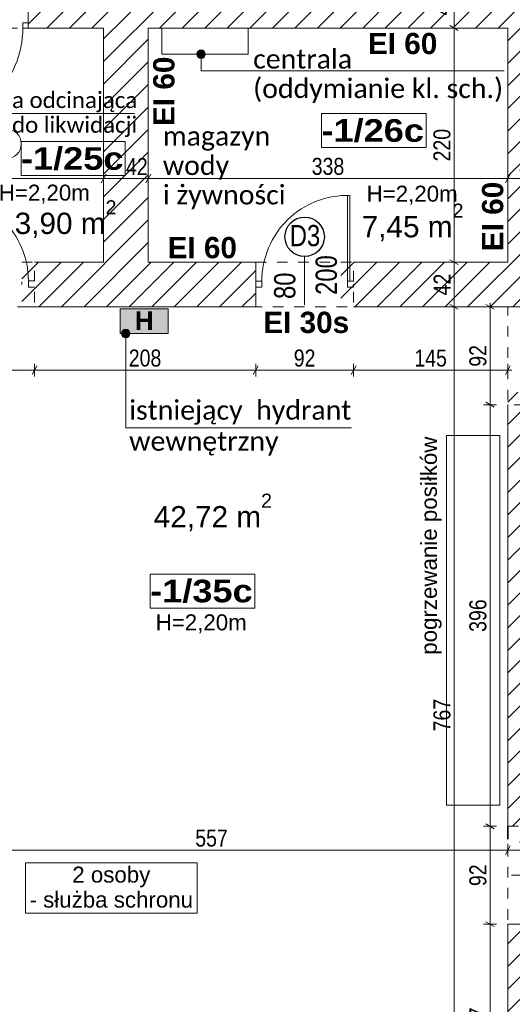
# Model space of a CAD drawing. Header units: centimetres. Extents: x 18292 to 3593338517, y 11794 to 62103.
# Tile 119 of 147: x 1796684656 to 1796685119, y 54859 to 55784. Entities that reach past the tile are written whole.
import ezdxf

# ---------------------------------------------------------------- set-up
doc = ezdxf.new("R2010")
doc.units = ezdxf.units.CM
doc.header["$MEASUREMENT"] = 0
doc.linetypes.add('Dashed-002', pattern=[20, 10, -10])
for name, color, linetype in [('499-Wymiary i opisy', 7, 'Continuous'), ('__PROJEKTOWANE', 7, 'Continuous'), ('__PROJEKTOWANE_WYPOSAŻENIE', 7, 'Continuous'), ('MF-NR', 7, 'Continuous'), ('MF_KRESKOWANIE', 7, 'Continuous'), ('MF_NR', 7, 'Continuous'), ('MF_OKNA', 7, 'Continuous'), ('MF_OPISY', 7, 'Continuous'), ('MF_przerywana', 7, 'Continuous'), ('MF_SCIANY_KONSTR', 7, 'Continuous'), ('MF_SCIANY_KONSTR istn.', 7, 'Continuous'), ('MF_WIDOK', 7, 'Continuous')]:
    doc.layers.add(name, color=color, linetype=linetype)
doc.styles.add('GENERATED_STYLE_2', font='txt')
doc.styles.add('GENERATED_STYLE_4', font='txt')
doc.styles.add('GENERATED_STYLE_5', font='txt')
doc.styles.add('GENERATED_STYLE_6', font='txt')
doc.styles.add('GENERATED_STYLE_7', font='txt')
doc.dimstyles.new('GENERATED_STYLE__1', dxfattribs={"dimtxt": 16, "dimasz": 6.08, "dimexe": 0.18, "dimexo": 0.0625, "dimgap": 0.09, "dimtad": 1, "dimtih": 1, "dimtoh": 1, "dimdec": 0, "dimzin": 0, "dimdsep": 46, "dimtxsty": 'GENERATED_STYLE_4', "dimblk": 'ARROWHEAD_2', "dimblk1": 'ARROWHEAD_2', "dimblk2": 'ARROWHEAD_2', "dimcen": 0.09, "dimse1": 1, "dimse2": 1, "dimclrd": 7, "dimclre": 7, "dimclrt": 7, "dimadec": 0, "dimazin": 0, "dimtfac": 1, "dimtdec": 4, "dimtmove": 0, "dimatfit": 3, "dimfxl": 0, "dimtolj": 1, "dimtzin": 0, "dimarcsym": 0})
doc.dimstyles.new('GENERATED_STYLE__2', dxfattribs={"dimtxt": 16, "dimasz": 6.08, "dimexe": 0.18, "dimexo": 0.0625, "dimgap": 0.09, "dimtad": 1, "dimtih": 1, "dimtoh": 1, "dimdec": 0, "dimzin": 0, "dimdsep": 46, "dimtxsty": 'GENERATED_STYLE_4', "dimblk": 'ARROWHEAD_2', "dimblk1": 'ARROWHEAD_2', "dimblk2": 'ARROWHEAD_2', "dimcen": 0.09, "dimse1": 1, "dimse2": 1, "dimclrd": 7, "dimclre": 7, "dimclrt": 7, "dimadec": 0, "dimazin": 0, "dimtfac": 1, "dimtdec": 4, "dimtmove": 2, "dimatfit": 3, "dimfxl": 0, "dimtolj": 1, "dimtzin": 0, "dimarcsym": 0})
doc.dimstyles.new('GENERATED_STYLE__4', dxfattribs={"dimtxt": 16, "dimasz": 6.08, "dimexe": 0.18, "dimexo": 0.0625, "dimgap": 0.09, "dimtad": 1, "dimdec": 0, "dimzin": 0, "dimdsep": 46, "dimtxsty": 'GENERATED_STYLE_4', "dimblk": 'ARROWHEAD_2', "dimblk1": 'ARROWHEAD_2', "dimblk2": 'ARROWHEAD_2', "dimcen": 0.09, "dimse1": 1, "dimse2": 1, "dimclrd": 7, "dimclre": 7, "dimclrt": 7, "dimadec": 0, "dimazin": 0, "dimtfac": 1, "dimtdec": 4, "dimtmove": 0, "dimatfit": 3, "dimfxl": 0, "dimtolj": 1, "dimtzin": 0, "dimarcsym": 0})

# ---------------------------------------------------------------- blocks, each defined once
blk = doc.blocks.new('*D612', base_point=(1801523908.34, 3898003.61))
at = {"layer": '499-Wymiary i opisy', "color": 7, "linetype": 'Continuous', "lineweight": 13}
for p, q in [((1796685060.54, 55516.8), (1796685068.54, 55512.18)), ((1796685070.54, 55514.49), (1796685058.54, 55514.49)), ((1796685064.54, 54747.49), (1796685064.54, 55514.49)), ((1796685060.54, 54749.8), (1796685068.54, 54745.18)), ((1796685070.54, 54747.49), (1796685058.54, 54747.49))]:
    blk.add_line(p, q, dxfattribs=at)
at = {"layer": '499-Wymiary i opisy', "color": 7, "lineweight": 13, "insert": (1796685061.34, 55115.63), "char_height": 16, "attachment_point": 7, "rotation": 90, "style": 'GENERATED_STYLE_4'}
blk.add_mtext('\\A1;{\\pql;\\fArial Narrow|b0|i0|c238|p34;767}', dxfattribs=at)
blk = doc.blocks.new('ARROWHEAD_2')
at = {"color": 0, "linetype": 'Continuous', "lineweight": 0}
for p, q in [((0, 0), (-1, 0)), ((-0.38, -0.66), (0.38, 0.66))]:
    blk.add_line(p, q, dxfattribs=at)
blk = doc.blocks.new('*D613', base_point=(1801523908.34, 3898003.61))
at = {"layer": '499-Wymiary i opisy', "color": 7, "linetype": 'Continuous', "lineweight": 13}
for p, q in [((1796685070.54, 55556.49), (1796685058.54, 55556.49)), ((1796685060.54, 55558.8), (1796685068.54, 55554.18)), ((1796685064.54, 55514.49), (1796685064.54, 55556.49)), ((1796685060.54, 55516.8), (1796685068.54, 55512.18)), ((1796685070.54, 55514.49), (1796685058.54, 55514.49))]:
    blk.add_line(p, q, dxfattribs=at)
at = {"layer": '499-Wymiary i opisy', "color": 7, "lineweight": 13, "insert": (1796685061.34, 55525.25), "char_height": 16, "attachment_point": 7, "rotation": 90, "style": 'GENERATED_STYLE_4'}
blk.add_mtext('\\A1;{\\pql;\\fArial Narrow|b0|i0|c238|p34;42}', dxfattribs=at)
blk = doc.blocks.new('*D614', base_point=(1801523908.34, 3898003.61))
at = {"layer": '499-Wymiary i opisy', "color": 7, "linetype": 'Continuous', "lineweight": 13}
for p, q in [((1796685070.54, 55776.49), (1796685058.54, 55776.49)), ((1796685060.54, 55778.8), (1796685068.54, 55774.18)), ((1796685064.54, 55556.49), (1796685064.54, 55776.49)), ((1796685070.54, 55556.49), (1796685058.54, 55556.49)), ((1796685060.54, 55558.8), (1796685068.54, 55554.18))]:
    blk.add_line(p, q, dxfattribs=at)
at = {"layer": '499-Wymiary i opisy', "color": 7, "lineweight": 13, "insert": (1796685061.34, 55651.13), "char_height": 16, "attachment_point": 7, "rotation": 90, "style": 'GENERATED_STYLE_4'}
blk.add_mtext('\\A1;{\\pql;\\fArial Narrow|b0|i0|c238|p34;220}', dxfattribs=at)
blk = doc.blocks.new('*D615', base_point=(1801523908.34, 3898003.61))
at = {"layer": '499-Wymiary i opisy', "color": 7, "linetype": 'Continuous', "lineweight": 13}
for p, q in [((1796685068.54, 55818.18), (1796685060.54, 55822.8)), ((1796685064.54, 55820.49), (1796685064.54, 55824.41)), ((1796685070.54, 55820.49), (1796685058.54, 55820.49)), ((1796685064.54, 55776.49), (1796685064.54, 55820.49)), ((1796685070.54, 55776.49), (1796685058.54, 55776.49)), ((1796685060.54, 55778.8), (1796685068.54, 55774.18))]:
    blk.add_line(p, q, dxfattribs=at)
at = {"layer": '499-Wymiary i opisy', "color": 7, "lineweight": 13, "insert": (1796685061.34, 55788.25), "char_height": 16, "attachment_point": 7, "rotation": 90, "style": 'GENERATED_STYLE_4'}
blk.add_mtext('\\A1;{\\pql;\\fArial Narrow|b0|i0|c238|p34;44}', dxfattribs=at)
blk = doc.blocks.new('*D620', base_point=(1801523908.34, 3898003.61))
at = {"layer": '499-Wymiary i opisy', "color": 7, "linetype": 'Continuous', "lineweight": 13}
for p, q in [((1796684560.37, 55639.09), (1796684555.75, 55631.09)), ((1796684558.06, 55629.09), (1796684558.06, 55641.09)), ((1796684737.37, 55639.09), (1796684732.75, 55631.09)), ((1796684735.06, 55629.09), (1796684735.06, 55641.09)), ((1796684558.06, 55635.09), (1796684735.06, 55635.09))]:
    blk.add_line(p, q, dxfattribs=at)
at = {"layer": '499-Wymiary i opisy', "color": 7, "lineweight": 13, "insert": (1796684597.18, 55638.29), "char_height": 16, "attachment_point": 7, "style": 'GENERATED_STYLE_4'}
blk.add_mtext('\\A1;{\\pql;\\fArial Narrow|b0|i0|c238|p34;177}', dxfattribs=at)
blk = doc.blocks.new('*D621', base_point=(1801523908.34, 3898003.61))
at = {"layer": '499-Wymiary i opisy', "color": 7, "linetype": 'Continuous', "lineweight": 13}
for p, q in [((1796684737.37, 55639.09), (1796684732.75, 55631.09)), ((1796684735.06, 55629.09), (1796684735.06, 55641.09)), ((1796684779.37, 55639.09), (1796684774.75, 55631.09)), ((1796684777.06, 55629.09), (1796684777.06, 55641.09)), ((1796684735.06, 55635.09), (1796684777.06, 55635.09))]:
    blk.add_line(p, q, dxfattribs=at)
at = {"layer": '499-Wymiary i opisy', "color": 7, "lineweight": 13, "insert": (1796684756.09, 55638.29), "char_height": 16, "attachment_point": 7, "style": 'GENERATED_STYLE_4'}
blk.add_mtext('\\A1;{\\pql;\\fArial Narrow|b0|i0|c238|p34;42}', dxfattribs=at)
blk = doc.blocks.new('*D622', base_point=(1801523908.34, 3898003.61))
at = {"layer": '499-Wymiary i opisy', "color": 7, "linetype": 'Continuous', "lineweight": 13}
for p, q in [((1796684779.37, 55639.09), (1796684774.75, 55631.09)), ((1796684777.06, 55629.09), (1796684777.06, 55641.09)), ((1796685117.37, 55639.09), (1796685112.75, 55631.09)), ((1796685115.06, 55629.09), (1796685115.06, 55641.09)), ((1796684777.06, 55635.09), (1796685115.06, 55635.09))]:
    blk.add_line(p, q, dxfattribs=at)
at = {"layer": '499-Wymiary i opisy', "color": 7, "lineweight": 13, "insert": (1796684930.7, 55638.29), "char_height": 16, "attachment_point": 7, "style": 'GENERATED_STYLE_4'}
blk.add_mtext('\\A1;{\\pql;\\fArial Narrow|b0|i0|c238|p34;338}', dxfattribs=at)
blk = doc.blocks.new('*D623', base_point=(1801523908.34, 3898003.61))
at = {"layer": '499-Wymiary i opisy', "color": 7, "linetype": 'Continuous', "lineweight": 13}
for p, q in [((1796685117.37, 55639.09), (1796685112.75, 55631.09)), ((1796685115.06, 55629.09), (1796685115.06, 55641.09)), ((1796685159.37, 55639.09), (1796685154.75, 55631.09)), ((1796685157.06, 55629.09), (1796685157.06, 55641.09)), ((1796685115.06, 55635.09), (1796685157.06, 55635.09))]:
    blk.add_line(p, q, dxfattribs=at)
at = {"layer": '499-Wymiary i opisy', "color": 7, "lineweight": 13, "insert": (1796685125.82, 55638.29), "char_height": 16, "attachment_point": 7, "style": 'GENERATED_STYLE_4'}
blk.add_mtext('\\A1;{\\pql;\\fArial Narrow|b0|i0|c238|p34;42}', dxfattribs=at)
blk = doc.blocks.new('*D685', base_point=(1801523908.34, 3898003.61))
at = {"layer": '499-Wymiary i opisy', "color": 7, "linetype": 'Continuous', "lineweight": 13}
for p, q in [((1796685104.33, 54934.49), (1796685092.33, 54934.49)), ((1796685094.33, 54936.8), (1796685102.33, 54932.18)), ((1796685098.33, 54747.49), (1796685098.33, 54934.49)), ((1796685094.33, 54749.8), (1796685102.33, 54745.18)), ((1796685104.33, 54747.49), (1796685092.33, 54747.49)), ((1796685098.33, 54743.58), (1796685098.33, 54747.49))]:
    blk.add_line(p, q, dxfattribs=at)
at = {"layer": '499-Wymiary i opisy', "color": 7, "lineweight": 13, "insert": (1796685095.13, 54825.63), "char_height": 16, "attachment_point": 7, "rotation": 90, "style": 'GENERATED_STYLE_4'}
blk.add_mtext('\\A1;{\\pql;\\fArial Narrow|b0|i0|c238|p34;187}', dxfattribs=at)
blk = doc.blocks.new('*D686', base_point=(1801523908.34, 3898003.61))
at = {"layer": '499-Wymiary i opisy', "color": 7, "linetype": 'Continuous', "lineweight": 13}
for p, q in [((1796685104.33, 55026.49), (1796685092.33, 55026.49)), ((1796685094.33, 55028.8), (1796685102.33, 55024.18)), ((1796685098.33, 54934.49), (1796685098.33, 55026.49)), ((1796685104.33, 54934.49), (1796685092.33, 54934.49)), ((1796685094.33, 54936.8), (1796685102.33, 54932.18))]:
    blk.add_line(p, q, dxfattribs=at)
at = {"layer": '499-Wymiary i opisy', "color": 7, "lineweight": 13, "insert": (1796685095.13, 54970.25), "char_height": 16, "attachment_point": 7, "rotation": 90, "style": 'GENERATED_STYLE_4'}
blk.add_mtext('\\A1;{\\pql;\\fArial Narrow|b0|i0|c238|p34;92}', dxfattribs=at)
blk = doc.blocks.new('*D687', base_point=(1801523908.34, 3898003.61))
at = {"layer": '499-Wymiary i opisy', "color": 7, "linetype": 'Continuous', "lineweight": 13}
for p, q in [((1796685094.33, 55424.8), (1796685102.33, 55420.18)), ((1796685104.33, 55422.49), (1796685092.33, 55422.49)), ((1796685098.33, 55026.49), (1796685098.33, 55422.49)), ((1796685104.33, 55026.49), (1796685092.33, 55026.49)), ((1796685094.33, 55028.8), (1796685102.33, 55024.18))]:
    blk.add_line(p, q, dxfattribs=at)
at = {"layer": '499-Wymiary i opisy', "color": 7, "lineweight": 13, "insert": (1796685095.13, 55209.13), "char_height": 16, "attachment_point": 7, "rotation": 90, "style": 'GENERATED_STYLE_4'}
blk.add_mtext('\\A1;{\\pql;\\fArial Narrow|b0|i0|c238|p34;396}', dxfattribs=at)
blk = doc.blocks.new('*D688', base_point=(1801523908.34, 3898003.61))
at = {"layer": '499-Wymiary i opisy', "color": 7, "linetype": 'Continuous', "lineweight": 13}
for p, q in [((1796685102.33, 55512.18), (1796685094.33, 55516.8)), ((1796685098.33, 55514.49), (1796685098.33, 55518.41)), ((1796685104.33, 55514.49), (1796685092.33, 55514.49)), ((1796685098.33, 55422.49), (1796685098.33, 55514.49)), ((1796685094.33, 55424.8), (1796685102.33, 55420.18)), ((1796685104.33, 55422.49), (1796685092.33, 55422.49))]:
    blk.add_line(p, q, dxfattribs=at)
at = {"layer": '499-Wymiary i opisy', "color": 7, "lineweight": 13, "insert": (1796685095.13, 55458.25), "char_height": 16, "attachment_point": 7, "rotation": 90, "style": 'GENERATED_STYLE_4'}
blk.add_mtext('\\A1;{\\pql;\\fArial Narrow|b0|i0|c238|p34;92}', dxfattribs=at)
blk = doc.blocks.new('*D690', base_point=(1801523908.34, 3898003.61))
at = {"layer": '499-Wymiary i opisy', "color": 7, "linetype": 'Continuous', "lineweight": 13}
for p, q in [((1796684578.06, 55448.99), (1796684578.06, 55460.99)), ((1796684670.06, 55448.99), (1796684670.06, 55460.99)), ((1796684580.37, 55458.99), (1796684575.75, 55450.99)), ((1796684578.06, 55454.99), (1796684670.06, 55454.99)), ((1796684672.37, 55458.99), (1796684667.75, 55450.99))]:
    blk.add_line(p, q, dxfattribs=at)
at = {"layer": '499-Wymiary i opisy', "color": 7, "lineweight": 13, "insert": (1796684613.82, 55458.19), "char_height": 16, "attachment_point": 7, "style": 'GENERATED_STYLE_4'}
blk.add_mtext('\\A1;{\\pql;\\fArial Narrow|b0|i0|c238|p34;92}', dxfattribs=at)
blk = doc.blocks.new('*D691', base_point=(1801523908.34, 3898003.61))
at = {"layer": '499-Wymiary i opisy', "color": 7, "linetype": 'Continuous', "lineweight": 13}
for p, q in [((1796684670.06, 55448.99), (1796684670.06, 55460.99)), ((1796684878.06, 55448.99), (1796684878.06, 55460.99)), ((1796684672.37, 55458.99), (1796684667.75, 55450.99)), ((1796684670.06, 55454.99), (1796684878.06, 55454.99)), ((1796684880.37, 55458.99), (1796684875.75, 55450.99))]:
    blk.add_line(p, q, dxfattribs=at)
at = {"layer": '499-Wymiary i opisy', "color": 7, "lineweight": 13, "insert": (1796684758.7, 55458.19), "char_height": 16, "attachment_point": 7, "style": 'GENERATED_STYLE_4'}
blk.add_mtext('\\A1;{\\pql;\\fArial Narrow|b0|i0|c238|p34;208}', dxfattribs=at)
blk = doc.blocks.new('*D692', base_point=(1801523908.34, 3898003.61))
at = {"layer": '499-Wymiary i opisy', "color": 7, "linetype": 'Continuous', "lineweight": 13}
for p, q in [((1796684878.06, 55448.99), (1796684878.06, 55460.99)), ((1796684970.06, 55448.99), (1796684970.06, 55460.99)), ((1796684880.37, 55458.99), (1796684875.75, 55450.99)), ((1796684878.06, 55454.99), (1796684970.06, 55454.99)), ((1796684972.37, 55458.99), (1796684967.75, 55450.99))]:
    blk.add_line(p, q, dxfattribs=at)
at = {"layer": '499-Wymiary i opisy', "color": 7, "lineweight": 13, "insert": (1796684913.82, 55458.19), "char_height": 16, "attachment_point": 7, "style": 'GENERATED_STYLE_4'}
blk.add_mtext('\\A1;{\\pql;\\fArial Narrow|b0|i0|c238|p34;92}', dxfattribs=at)
blk = doc.blocks.new('*D693', base_point=(1801523908.34, 3898003.61))
at = {"layer": '499-Wymiary i opisy', "color": 7, "linetype": 'Continuous', "lineweight": 13}
for p, q in [((1796684970.06, 55448.99), (1796684970.06, 55460.99)), ((1796685115.06, 55448.99), (1796685115.06, 55460.99)), ((1796684972.37, 55458.99), (1796684967.75, 55450.99)), ((1796684970.06, 55454.99), (1796685115.06, 55454.99)), ((1796685112.75, 55450.99), (1796685117.37, 55458.99)), ((1796685115.06, 55454.99), (1796685118.97, 55454.99))]:
    blk.add_line(p, q, dxfattribs=at)
at = {"layer": '499-Wymiary i opisy', "color": 7, "lineweight": 13, "insert": (1796685027.2, 55458.19), "char_height": 16, "attachment_point": 7, "style": 'GENERATED_STYLE_4'}
blk.add_mtext('\\A1;{\\pql;\\fArial Narrow|b0|i0|c238|p34;145}', dxfattribs=at)
blk = doc.blocks.new('*D783', base_point=(1801523908.34, 3898003.61))
at = {"layer": '499-Wymiary i opisy', "color": 7, "linetype": 'Continuous', "lineweight": 13}
for p, q in [((1796684560.37, 55007.95), (1796684555.75, 54999.95)), ((1796684558.06, 54997.95), (1796684558.06, 55009.95)), ((1796685117.37, 55007.95), (1796685112.75, 54999.95)), ((1796685115.06, 54997.95), (1796685115.06, 55009.95)), ((1796684558.06, 55003.95), (1796685115.06, 55003.95))]:
    blk.add_line(p, q, dxfattribs=at)
at = {"layer": '499-Wymiary i opisy', "color": 7, "lineweight": 13, "insert": (1796684821.2, 55007.15), "char_height": 16, "attachment_point": 7, "style": 'GENERATED_STYLE_4'}
blk.add_mtext('\\A1;{\\pql;\\fArial Narrow|b0|i0|c238|p34;557}', dxfattribs=at)
blk = doc.blocks.new('*D784', base_point=(1801523908.34, 3898003.61))
at = {"layer": '499-Wymiary i opisy', "color": 7, "linetype": 'Continuous', "lineweight": 13}
for p, q in [((1796685117.37, 55007.95), (1796685112.75, 54999.95)), ((1796685115.06, 54997.95), (1796685115.06, 55009.95)), ((1796685159.37, 55007.95), (1796685154.75, 54999.95)), ((1796685157.06, 54997.95), (1796685157.06, 55009.95)), ((1796685115.06, 55003.95), (1796685157.06, 55003.95))]:
    blk.add_line(p, q, dxfattribs=at)
at = {"layer": '499-Wymiary i opisy', "color": 7, "lineweight": 13, "insert": (1796685125.82, 55007.15), "char_height": 16, "attachment_point": 7, "style": 'GENERATED_STYLE_4'}
blk.add_mtext('\\A1;{\\pql;\\fArial Narrow|b0|i0|c238|p34;42}', dxfattribs=at)

msp = doc.modelspace()

# ---------------------------------------------------------------- hatches: boundary and pattern name
at = {"layer": '__PROJEKTOWANE', "linetype": 'Continuous', "lineweight": 13}
for points in [[(1796684822.65, 55751.92), (1796684822.95, 55750.39), (1796684823.82, 55749.09), (1796684825.12, 55748.22), (1796684826.65, 55747.92), (1796684828.18, 55748.22), (1796684829.48, 55749.09), (1796684830.35, 55750.39), (1796684830.65, 55751.92), (1796684830.35, 55753.45), (1796684829.48, 55754.75), (1796684828.18, 55755.62), (1796684826.65, 55755.92), (1796684825.12, 55755.62), (1796684823.82, 55754.75), (1796684822.95, 55753.45)], [(1796684751.82, 55489.43), (1796684752.13, 55487.89), (1796684753, 55486.6), (1796684754.29, 55485.73), (1796684755.82, 55485.43), (1796684757.35, 55485.73), (1796684758.65, 55486.6), (1796684759.52, 55487.89), (1796684759.82, 55489.43), (1796684759.52, 55490.96), (1796684758.65, 55492.25), (1796684757.35, 55493.12), (1796684755.82, 55493.43), (1796684754.29, 55493.12), (1796684753, 55492.25), (1796684752.13, 55490.96)]]:
    msp.add_hatch(color=150, dxfattribs=at).paths.add_polyline_path(points)
at = {"layer": 'MF_KRESKOWANIE', "linetype": 'Continuous', "lineweight": 13}
h = msp.add_hatch(dxfattribs=at)
h.set_pattern_fill('bloczki_ceramiczne_000c', color=250, style=0, pattern_type=2)
h.set_pattern_definition([(45, (1801523908.342, 3898003.605), (-10.606601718, 10.606601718), [])])
h.paths.add_polyline_path([(1796683914.06, 54907.49), (1796684214.06, 54907.49), (1796684214.06, 54896.49), (1796684214.06, 54735.49), (1796684214.06, 54106.49), (1796684282.06, 54106.49), (1796684590.06, 54106.49), (1796684590.06, 53966.49), (1796684632.06, 53966.49), (1796684913.74, 53966.49), (1796684913.74, 53894.49), (1796684913.74, 53558.49), (1796685083.74, 53558.49), (1796685083.74, 53894.49), (1796685083.74, 53966.49), (1796685083.74, 54106.49), (1796685459.06, 54106.49), (1796685459.06, 54607.49), (1796685759.06, 54607.49), (1796685759.06, 54660.49), (1796685759.06, 55820.49), (1796685440.06, 55820.49), (1796684664.06, 55820.49), (1796684664.06, 55776.49), (1796684735.06, 55776.49), (1796684735.06, 55556.49), (1796684668.06, 55556.49), (1796684658.06, 55556.49), (1796684658.06, 55514.49), (1796684878.06, 55514.49), (1796684878.06, 55556.49), (1796684777.06, 55556.49), (1796684777.06, 55776.49), (1796685115.06, 55776.49), (1796685115.06, 55556.49), (1796684958.06, 55556.49), (1796684958.06, 55514.49), (1796685157.06, 55514.49), (1796685157.06, 55776.49), (1796685421.06, 55776.49), (1796685721.06, 55776.49), (1796685721.06, 55234.49), (1796685421.06, 55234.49), (1796685157.06, 55234.49), (1796685157.06, 55434.49), (1796685115.06, 55434.49), (1796685115.06, 55393.49), (1796685115.06, 55026.49), (1796685157.06, 55026.49), (1796685157.06, 55192.49), (1796685721.06, 55192.49), (1796685721.06, 54645.49), (1796685457.06, 54645.49), (1796685457.06, 54735.49), (1796685457.06, 54747.49), (1796685157.06, 54747.49), (1796685157.06, 54934.49), (1796685115.06, 54934.49), (1796685115.06, 54747.49), (1796685115.06, 54705.49), (1796685421.06, 54705.49), (1796685421.06, 54144.49), (1796685019.06, 54144.49), (1796685019.06, 54705.49), (1796685023.06, 54705.49), (1796685023.06, 54747.49), (1796684925.06, 54747.49), (1796684925.06, 54705.49), (1796684977.06, 54705.49), (1796684977.06, 54290.49), (1796684952.06, 54290.49), (1796684967.06, 54248.49), (1796684977.06, 54248.49), (1796684977.06, 54144.49), (1796684797.06, 54144.49), (1796684797.06, 54147.49), (1796684755.06, 54147.49), (1796684755.06, 54144.49), (1796684742.06, 54144.49), (1796684742.06, 54106.49), (1796685045.74, 54106.49), (1796685045.74, 54008.49), (1796685045.74, 53894.49), (1796685045.39, 53894.49), (1796685045.39, 53600.49), (1796684955.74, 53600.49), (1796684955.74, 53894.49), (1796684955.74, 53983.49), (1796684930.74, 54008.49), (1796684632.06, 54008.49), (1796684632.06, 54106.49), (1796684682.06, 54106.49), (1796684682.06, 54144.49), (1796684632.06, 54144.49), (1796684632.06, 54159.49), (1796684590.06, 54159.49), (1796684590.06, 54144.49), (1796684252.06, 54144.49), (1796684252.06, 54705.49), (1796684392.06, 54705.49), (1796684392.06, 54747.49), (1796684252.06, 54747.49), (1796684252.06, 54907.49), (1796684516.06, 54907.49), (1796684516.06, 54871.49), (1796684558.06, 54871.49), (1796684558.06, 55099.49), (1796684516.06, 55099.49), (1796684516.06, 54945.49), (1796684262.06, 54945.49), (1796683952.06, 54945.49), (1796683952.06, 55790.1), (1796684414.6, 55790.44), (1796684414.74, 55820.49), (1796683952.06, 55820.49), (1796683928.06, 55782.49), (1796683914.06, 55782.49), (1796683914.06, 54945.49)])
msp.add_hatch(color=1, dxfattribs=at).paths.add_polyline_path([(1796684750.57, 55512.49), (1796684795.83, 55512.49), (1796684795.83, 55489.43), (1796684750.57, 55489.43)])

# ---------------------------------------------------------------- linework, layer by layer
at = {"layer": '__PROJEKTOWANE', "color": 150, "linetype": 'Continuous', "lineweight": 13, "flags": 128}
for points in [[(1796684826.65, 55747.92), (1796684826.65, 55736.18), (1796685111.71, 55736.18)], [(1796684628.46, 55661.05), (1796684543.37, 55696.28), (1796684764.13, 55696.28)], [(1796684755.82, 55485.43), (1796684755.82, 55400.72), (1796684967.98, 55400.72)]]:
    msp.add_lwpolyline(points, dxfattribs=at)
at = {"layer": '__PROJEKTOWANE', "color": 150, "linetype": 'Continuous', "lineweight": 13}
for centre in [(1796684826.65, 55751.92), (1796684755.82, 55489.43)]:
    msp.add_circle(centre, 4, dxfattribs=at)
at = {"layer": '__PROJEKTOWANE', "color": 7, "linetype": 'Continuous', "lineweight": 25}
msp.add_circle((1796684924.06, 55580.35), 18.52, dxfattribs=at)
at = {"layer": '__PROJEKTOWANE_WYPOSAŻENIE', "color": 7, "linetype": 'Continuous', "lineweight": 13, "flags": 128}
for points in [[(1796684870.89, 55751.92), (1796684789.67, 55751.92), (1796684789.67, 55776.49), (1796684870.89, 55776.49)], [(1796685107.51, 55393.76), (1796685057.51, 55393.76), (1796685057.51, 55046.18), (1796685107.51, 55046.18)]]:
    msp.add_lwpolyline(points, close=True, dxfattribs=at)
at = {"layer": '__PROJEKTOWANE_WYPOSAŻENIE', "color": 150, "linetype": 'Continuous', "lineweight": 13, "flags": 128}
msp.add_lwpolyline([(1796684661.47, 54991.99), (1796684823, 54991.99), (1796684823, 54944.84), (1796684661.47, 54944.84)], close=True, dxfattribs=at)
at = {"layer": 'MF-NR', "color": 7, "linetype": 'Continuous', "lineweight": 13}
for p, q in [((1796684939.92, 55696.08), (1796685033.25, 55696.08)), ((1796684939.92, 55664.19), (1796684939.92, 55696.08)), ((1796685038.25, 55696.08), (1796685038.25, 55664.19)), ((1796684657.4, 55637.86), (1796684657.4, 55669.76)), ((1796684755.23, 55669.76), (1796684755.23, 55637.86)), ((1796684778.88, 55263.4), (1796684872.21, 55263.4)), ((1796684778.88, 55231.51), (1796684778.88, 55263.4)), ((1796684877.21, 55263.4), (1796684877.21, 55231.51))]:
    msp.add_line(p, q, dxfattribs=at)
at = {"layer": 'MF-NR', "color": 7, "linetype": 'Continuous', "lineweight": 13, "flags": 128}
for points in [[(1796685033.25, 55664.19), (1796684939.92, 55664.19)], [(1796684750.73, 55637.86), (1796684657.4, 55637.86)], [(1796684872.21, 55231.51), (1796684778.88, 55231.51)]]:
    msp.add_lwpolyline(points, dxfattribs=at)
at = {"layer": 'MF_OKNA', "color": 7, "linetype": 'Continuous', "lineweight": 13}
for p, q in [((1796684664.06, 55781.49), (1796684659.06, 55781.49)), ((1796684659.06, 55781.49), (1796684659.06, 55776.49)), ((1796684664.06, 55776.49), (1796684659.06, 55776.49)), ((1796684964.31, 55538.74), (1796684964.31, 55619.24)), ((1796684966.61, 55538.74), (1796684966.61, 55619.21)), ((1796684924.06, 55561.84), (1796684924.06, 55516.42)), ((1796684658.06, 55535.57), (1796684658.06, 55538.07)), ((1796684670.06, 55538.82), (1796684664.31, 55538.82)), ((1796684664.31, 55538.82), (1796684664.31, 55533.07)), ((1796684883.81, 55538.74), (1796684878.06, 55538.74)), ((1796684878.06, 55535.49), (1796684878.06, 55532.99)), ((1796684883.81, 55532.99), (1796684883.81, 55538.74)), ((1796684964.31, 55532.99), (1796684964.31, 55538.74)), ((1796684964.31, 55538.74), (1796684970.06, 55538.74)), ((1796684970.06, 55535.87), (1796684970.06, 55532.99)), ((1796684664.31, 55533.07), (1796684670.06, 55533.07)), ((1796684878.06, 55532.99), (1796684883.81, 55532.99)), ((1796684970.06, 55532.99), (1796684964.31, 55532.99)), ((1796685164.29, 54980.49), (1796685118.41, 54980.49))]:
    msp.add_line(p, q, dxfattribs=at)
msp.add_circle((1796684643.56, 55667.65), 14, dxfattribs=at)
for centre, radius, start, end in [((1796684569.06, 55776.49), 90, 268.72666, 0), ((1796684583.81, 55538.82), 80.5, 0, 91.63725), ((1796684964.31, 55538.74), 80.5, 88.36275, 180)]:
    msp.add_arc(centre, radius, start, end, dxfattribs=at)
at = {"layer": 'MF_przerywana', "color": 7, "linetype": 'Dashed-002', "lineweight": 13, "flags": 128}
for points in [[(1796684564.06, 55776.49), (1796684664.06, 55776.49), (1796684664.06, 55820.49), (1796684564.06, 55820.49)], [(1796684578.06, 55556.49), (1796684670.06, 55556.49), (1796684670.06, 55514.49), (1796684578.06, 55514.49)], [(1796684878.06, 55556.49), (1796684970.06, 55556.49), (1796684970.06, 55514.49), (1796684878.06, 55514.49)], [(1796685157.06, 55514.49), (1796685115.06, 55514.49), (1796685115.06, 55422.49), (1796685157.06, 55422.49)], [(1796685115.06, 55026.49), (1796685157.06, 55026.49), (1796685157.06, 54934.49), (1796685115.06, 54934.49)]]:
    msp.add_lwpolyline(points, close=True, dxfattribs=at)
at = {"layer": 'MF_SCIANY_KONSTR', "color": 7, "linetype": 'Continuous', "lineweight": 13}
for p, q in [((1796684664.06, 55820.49), (1796684664.06, 55776.49)), ((1796684735.06, 55776.49), (1796684664.06, 55776.49)), ((1796684735.06, 55776.49), (1796684735.06, 55556.49)), ((1796685115.06, 55776.49), (1796684777.06, 55776.49)), ((1796684777.06, 55776.49), (1796684777.06, 55556.49)), ((1796685115.06, 55556.49), (1796685115.06, 55776.49)), ((1796684658.06, 55556.49), (1796684668.06, 55556.49)), ((1796684735.06, 55556.49), (1796684670.06, 55556.49)), ((1796684777.06, 55556.49), (1796684878.06, 55556.49)), ((1796684878.06, 55514.49), (1796684878.06, 55556.49)), ((1796684970.06, 55556.49), (1796684993.23, 55556.49)), ((1796685083.23, 55556.49), (1796685115.06, 55556.49)), ((1796684777.06, 55514.49), (1796684658.06, 55514.49)), ((1796684670.06, 55514.49), (1796684878.06, 55514.49)), ((1796684777.06, 55514.49), (1796684878.06, 55514.49)), ((1796684970.06, 55514.49), (1796684993.23, 55514.49)), ((1796685083.23, 55514.49), (1796685157.06, 55514.49)), ((1796685115.06, 55026.49), (1796685115.06, 55422.49)), ((1796685115.06, 54747.49), (1796685115.06, 54934.49)), ((1796685115.06, 54934.49), (1796685157.06, 54934.49))]:
    msp.add_line(p, q, dxfattribs=at)
at = {"layer": 'MF_SCIANY_KONSTR', "color": 30, "linetype": 'Continuous', "lineweight": 35}
msp.add_line((1796685115.06, 55014.49), (1796685115.06, 55026.49), dxfattribs=at)
at = {"layer": 'MF_SCIANY_KONSTR istn.', "color": 7, "linetype": 'Continuous', "lineweight": 13}
for p, q in [((1796684993.23, 55556.49), (1796685083.23, 55556.49)), ((1796684993.23, 55514.49), (1796685083.23, 55514.49))]:
    msp.add_line(p, q, dxfattribs=at)
at = {"layer": 'MF_WIDOK', "color": 5, "linetype": 'Continuous', "lineweight": 15, "flags": 128}
for points in [[(1796684939.92, 55696.08), (1796685038.25, 55696.08), (1796685038.25, 55664.19), (1796684939.92, 55664.19)], [(1796684657.4, 55669.76), (1796684755.23, 55669.76), (1796684755.23, 55637.86), (1796684657.4, 55637.86)], [(1796684778.88, 55263.4), (1796684877.21, 55263.4), (1796684877.21, 55231.51), (1796684778.88, 55231.51)]]:
    msp.add_lwpolyline(points, close=True, dxfattribs=at)
at = {"layer": 'MF_WIDOK', "color": 1, "linetype": 'Continuous', "lineweight": 13, "flags": 128}
msp.add_lwpolyline([(1796684750.57, 55512.49), (1796684795.83, 55512.49), (1796684795.83, 55489.43), (1796684750.57, 55489.43)], close=True, dxfattribs=at)

# ---------------------------------------------------------------- texts
at = {"layer": '__PROJEKTOWANE', "color": 1, "linetype": 'Continuous', "lineweight": 13, "char_height": 20, "style": 'GENERATED_STYLE_6'}
for s, insert, attachment_point in [('\\A1;{\\pqc;\\fArial|b1|i0|c238|p38;EI 60}', (1796685016.16, 55771.92), 2), ('\\A1;{\\pqc;\\fArial|b1|i0|c238|p38;EI 60}', (1796684827.8, 55580.17), 2), ('\\A1;{\\pql;\\fArial|b1|i0|c238|p38;EI 30s}', (1796684885.14, 55509.92), 1)]:
    msp.add_mtext(s, dxfattribs=dict(at, insert=insert, attachment_point=attachment_point))
at = {"layer": '__PROJEKTOWANE', "color": 150, "linetype": 'Continuous', "lineweight": 13, "style": 'GENERATED_STYLE_7'}
for s, insert, char_height, attachment_point, line_spacing_factor in [('\\A1;{\\pql;\\fCalibri Light|b0|i0|c238|p34;centrala \\P\\pql;\\fCalibri Light|b0|i0|c238|p34;(oddymianie kl. sch.)}', (1796684875.62, 55706.17), 18, 7, 0.922155), ('\\A1;{\\pqr;\\fCalibri Light|b0|i0|c238|p34;istn. zasuwa odcinająca \\P\\pqr;\\fCalibri Light|b0|i0|c238|p34;do likwidacji}', (1796684766.61, 55674.01), 15, 9, 0.931279), ('\\A1;{\\pql;\\fCalibri Light|b0|i0|c238|p34;magazyn \\P\\pql;\\fCalibri Light|b0|i0|c238|p34;wody \\P\\pql;\\fCalibri Light|b0|i0|c238|p34;i żywności}', (1796684790.71, 55606.22), 18, 7, 0.920987), ('\\A1;{\\pql;\\fCalibri Light|b0|i0|c238|p34;istniejący  hydrant\\P\\pql;\\fCalibri Light|b0|i0|c238|p34;wewnętrzny}', (1796684759.06, 55374.8), 18, 7, 0.972014)]:
    msp.add_mtext(s, dxfattribs=dict(at, insert=insert, char_height=char_height, attachment_point=attachment_point, line_spacing_factor=line_spacing_factor))
at = {"layer": '__PROJEKTOWANE', "color": 1, "linetype": 'Continuous', "lineweight": 13, "char_height": 20, "attachment_point": 2, "rotation": 90, "style": 'GENERATED_STYLE_6'}
for insert in [(1796684781.63, 55717.04), (1796685090.78, 55599.41)]:
    msp.add_mtext('\\A1;{\\pqc;\\fArial|b1|i0|c238|p38;EI 60}', dxfattribs=dict(at, insert=insert))
at = {"layer": '__PROJEKTOWANE', "color": 7, "linetype": 'Continuous', "lineweight": 13, "char_height": 15, "attachment_point": 2, "style": 'GENERATED_STYLE_2'}
for insert in [(1796684679.28, 55629.31), (1796685025.09, 55628.33), (1796684826.77, 55225.57)]:
    msp.add_mtext('\\A1;{\\pqc;\\fArial|b0|i0|c238|p38;H=2,20m}', dxfattribs=dict(at, insert=insert))
at = {"layer": '__PROJEKTOWANE', "color": 150, "lineweight": 13, "char_height": 20, "attachment_point": 7, "style": 'GENERATED_STYLE_2'}
for s, insert in [('{\\fArial|b0|i0|c238|p38;3,90 m{\\H0.66x;\\S2^  ;}}', (1796684651.43, 55579.23)), ('{\\fArial|b0|i0|c238|p38;7,45 m{\\H0.66x;\\S2^  ;}}', (1796684977.68, 55576.1)), ('{\\fArial|b0|i0|c238|p38;42,72 m{\\H0.66x;\\S2^  ;}}', (1796684782.13, 55303.58))]:
    msp.add_mtext(s, dxfattribs=dict(at, insert=insert))
at = {"layer": '__PROJEKTOWANE_WYPOSAŻENIE', "color": 150, "linetype": 'Continuous', "lineweight": 13, "insert": (1796685033.37, 55290.09), "char_height": 15, "attachment_point": 2, "rotation": 90, "style": 'GENERATED_STYLE_2'}
msp.add_mtext('\\A1;{\\pqc;\\fArial|b0|i0|c238|p38;pogrzewanie posiłków}', dxfattribs=at)
at = {"layer": '__PROJEKTOWANE_WYPOSAŻENIE', "color": 150, "linetype": 'Continuous', "lineweight": 13, "insert": (1796684742.24, 54988.56), "char_height": 15, "attachment_point": 2, "line_spacing_factor": 0.940471, "style": 'GENERATED_STYLE_2'}
msp.add_mtext('\\A1;{\\pqc;\\fArial|b0|i0|c238|p38;2 osoby\\P\\pqc;\\fArial|b0|i0|c238|p38;- służba schronu}', dxfattribs=at)
at = {"layer": 'MF_NR', "color": 7, "linetype": 'Continuous', "lineweight": 13, "char_height": 21.2625, "attachment_point": 7, "style": 'GENERATED_STYLE_5'}
for s, insert in [('\\A1;{\\pql;\\fArial Black|b0|i0|c238|p38;-1/26c}', (1796684939.82, 55668.96)), ('\\A1;{\\pql;\\fArial Black|b0|i0|c238|p38;-1/25c}', (1796684657.3, 55642.63)), ('\\A1;{\\pql;\\fArial Black|b0|i0|c238|p38;-1/35c}', (1796684778.79, 55236.28))]:
    msp.add_mtext(s, dxfattribs=dict(at, insert=insert))
at = {"layer": 'MF_OKNA', "color": 7, "linetype": 'Continuous', "lineweight": 13, "insert": (1796684910.09, 55581.33), "char_height": 20, "attachment_point": 4, "style": 'GENERATED_STYLE_2'}
msp.add_mtext('\\A1;{\\W0.800000x;\\pql;\\fArial|b0|i0|c238|p38;D3}', dxfattribs=at)
at = {"layer": 'MF_OKNA', "color": 7, "linetype": 'Continuous', "lineweight": 13, "char_height": 20, "attachment_point": 4, "rotation": 90, "style": 'GENERATED_STYLE_2'}
for s, insert in [('\\A1;{\\W0.800000x;\\pql;\\fArial|b0|i0|c238|p38;200}', (1796684944.48, 55525.73)), ('\\A1;{\\W0.800000x;\\pql;\\fArial|b0|i0|c238|p38;80}', (1796684905.45, 55521.89))]:
    msp.add_mtext(s, dxfattribs=dict(at, insert=insert))
at = {"layer": 'MF_OPISY', "color": 7, "linetype": 'Continuous', "lineweight": 13, "insert": (1796684773.2, 55501.65), "char_height": 17.5, "attachment_point": 5, "style": 'GENERATED_STYLE_6'}
msp.add_mtext('\\A1;{\\pqc;\\fArial|b1|i0|c238|p38;H}', dxfattribs=at)

# ---------------------------------------------------------------- dimensions: what is measured, and where the dimension line sits
at = {"layer": '499-Wymiary i opisy', "color": 7, "linetype": 'Continuous', "lineweight": 13}
for base, p1, p2, picture, middle in [((1796685064.54, 55820.49), (1796685115.06, 55776.49), (1796685080.06, 55820.49), '*D615', (1796685053.34, 55800.45)), ((1796685064.54, 55776.49), (1796685115.06, 55556.49), (1796685115.06, 55776.49), '*D614', (1796685053.34, 55669.43)), ((1796685064.54, 55556.49), (1796685115.06, 55514.49), (1796685115.06, 55556.49), '*D613', (1796685053.34, 55537.45)), ((1796685064.54, 55514.49), (1796685023.06, 54747.49), (1796685115.06, 55514.49), '*D612', (1796685053.34, 55133.93)), ((1796685098.33, 55514.49), (1796685115.06, 55422.49), (1796685115.06, 55514.49), '*D688', (1796685087.13, 55470.45)), ((1796685098.33, 55422.49), (1796685115.06, 55026.49), (1796685115.06, 55422.49), '*D687', (1796685087.13, 55227.43)), ((1796685098.33, 55026.49), (1796685115.06, 54934.49), (1796685115.06, 55026.49), '*D686', (1796685087.13, 54982.45)), ((1796685098.33, 54934.49), (1796685115.06, 54747.49), (1796685115.06, 54934.49), '*D685', (1796685087.13, 54843.93))]:
    dim = msp.add_linear_dim(base=base, p1=p1, p2=p2, angle=90, dimstyle='GENERATED_STYLE__4', dxfattribs=at)
    dim.commit()
    dim.dimension.update_dxf_attribs({"geometry": picture, "text_midpoint": middle, "dimtype": 160, "text_rotation": 90})
for base, p1, p2, dimstyle, picture, middle in [((1796685157.06, 55635.09), (1796685115.06, 54747.49), (1796685157.06, 55776.49), 'GENERATED_STYLE__1', '*D623', (1796685138.01, 55646.29)), ((1796684735.06, 55635.09), (1796684558.06, 54747.49), (1796684735.06, 55556.49), 'GENERATED_STYLE__2', '*D620', (1796684615.48, 55646.29)), ((1796684777.06, 55635.09), (1796684735.06, 55556.49), (1796684777.06, 55556.49), 'GENERATED_STYLE__2', '*D621', (1796684768.29, 55646.29)), ((1796685115.06, 55635.09), (1796684777.06, 55556.49), (1796685115.06, 54747.49), 'GENERATED_STYLE__1', '*D622', (1796684948.99, 55646.29)), ((1796684670.06, 55454.99), (1796684578.06, 55514.49), (1796684670.06, 55514.49), 'GENERATED_STYLE__1', '*D690', (1796684626.01, 55466.19)), ((1796684878.06, 55454.99), (1796684670.06, 55514.49), (1796684878.06, 55514.49), 'GENERATED_STYLE__1', '*D691', (1796684776.99, 55466.19)), ((1796684970.06, 55454.99), (1796684878.06, 55514.49), (1796684970.06, 55514.49), 'GENERATED_STYLE__1', '*D692', (1796684926.01, 55466.19)), ((1796685115.06, 55454.99), (1796684970.06, 55514.49), (1796685115.06, 55422.49), 'GENERATED_STYLE__1', '*D693', (1796685045.49, 55466.19)), ((1796685157.06, 55003.95), (1796685115.06, 54747.49), (1796685157.06, 55192.49), 'GENERATED_STYLE__1', '*D784', (1796685138.01, 55015.15)), ((1796685115.06, 55003.95), (1796684558.06, 54747.49), (1796685115.06, 54747.49), 'GENERATED_STYLE__1', '*D783', (1796684839.49, 55015.15))]:
    dim = msp.add_linear_dim(base=base, p1=p1, p2=p2, dimstyle=dimstyle, dxfattribs=at)
    dim.commit()
    dim.dimension.update_dxf_attribs({"geometry": picture, "text_midpoint": middle, "dimtype": 160})

doc.saveas('drawing.dxf')
